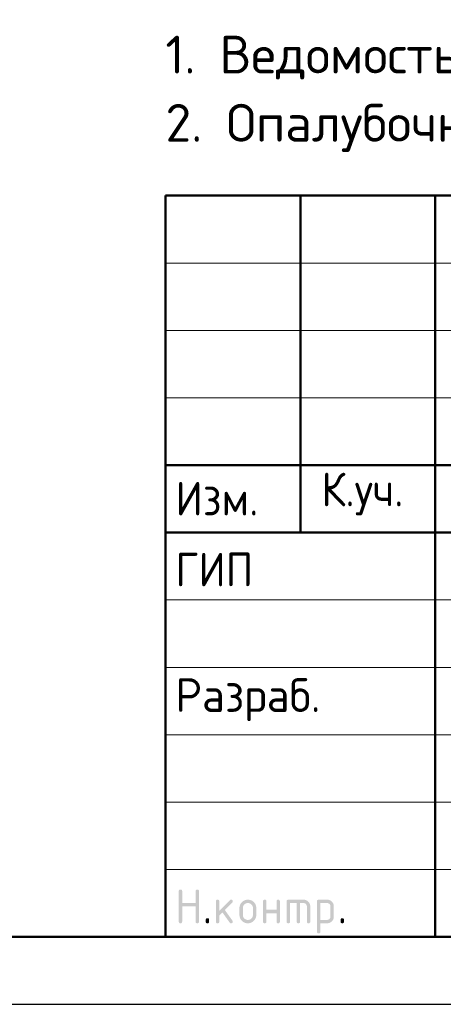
# Model space of a CAD drawing. Header units: millimetres. Extents: x 0 to 50400, y 0 to 35640.
# Tile 2 of 8: x 26304 to 30071, y 0 to 8767. Entities that reach past the tile are written whole.
import ezdxf

# ---------------------------------------------------------------- set-up
doc = ezdxf.new("R2010")
doc.units = ezdxf.units.MM
doc.layers.add('Standard', color=7, linetype='Continuous', lineweight=25)
doc.styles.add('ISOCPEUR', font='txt')

msp = doc.modelspace()

# ---------------------------------------------------------------- hatches: boundary and pattern name
at = {"layer": 'Standard', "linetype": 'Continuous', "lineweight": 25, "transparency": 33554687}
for points in [[(27718.9, 736.5), (27718.9, 1006.5), (27718.9, 1008.4), (27719.1, 1010.1), (27719.4, 1011.7), (27719.8, 1013.1), (27720.3, 1014.5), (27721, 1015.7), (27721.7, 1016.9), (27722.7, 1017.8), (27723.6, 1018.7), (27724.8, 1019.4), (27725.9, 1020.1), (27727.4, 1020.6), (27728.8, 1021.1), (27730.4, 1021.3), (27732, 1021.5), (27733.9, 1021.5), (27735.8, 1021.5), (27737.4, 1021.3), (27739.1, 1021.1), (27740.5, 1020.6), (27741.9, 1020.1), (27743.1, 1019.4), (27744.3, 1018.7), (27745.2, 1017.8), (27746.1, 1016.9), (27746.8, 1015.7), (27747.5, 1014.5), (27748, 1013.1), (27748.5, 1011.7), (27748.7, 1010.1), (27749, 1008.4), (27749, 1006.6), (27749, 901.6), (27868.6, 901.6), (27868.6, 1006.6), (27868.6, 1008.4), (27868.9, 1010.1), (27869.1, 1011.7), (27869.6, 1013.1), (27870, 1014.5), (27870.7, 1015.7), (27871.4, 1016.9), (27872.4, 1017.8), (27873.3, 1018.7), (27874.5, 1019.4), (27875.7, 1020.1), (27877.1, 1020.6), (27878.5, 1021.1), (27880.1, 1021.3), (27881.8, 1021.5), (27883.6, 1021.5), (27885.5, 1021.5), (27887.2, 1021.3), (27888.8, 1021.1), (27890.2, 1020.6), (27891.6, 1020.1), (27892.8, 1019.4), (27894, 1018.7), (27894.9, 1017.8), (27895.9, 1016.9), (27896.6, 1015.7), (27897.3, 1014.5), (27897.7, 1013.1), (27898.2, 1011.7), (27898.4, 1010.1), (27898.7, 1008.4), (27898.7, 1006.5), (27898.7, 736.5), (27898.7, 734.7), (27898.4, 733), (27898.2, 731.4), (27897.7, 730), (27897.3, 728.6), (27896.6, 727.4), (27895.9, 726.2), (27894.9, 725.3), (27894, 724.4), (27892.8, 723.7), (27891.6, 723), (27890.2, 722.5), (27888.8, 722), (27887.2, 721.8), (27885.5, 721.5), (27883.6, 721.5), (27881.8, 721.5), (27880.1, 721.8), (27878.5, 722), (27877.1, 722.5), (27875.7, 723), (27874.5, 723.7), (27873.3, 724.4), (27872.4, 725.3), (27871.4, 726.2), (27870.7, 727.4), (27870, 728.6), (27869.6, 730), (27869.1, 731.4), (27868.9, 733), (27868.6, 734.7), (27868.6, 736.5), (27868.6, 871.5), (27749, 871.5), (27749, 736.5), (27749, 734.7), (27748.7, 733), (27748.5, 731.4), (27748, 730), (27747.5, 728.6), (27746.8, 727.4), (27746.1, 726.2), (27745.2, 725.3), (27744.3, 724.4), (27743.1, 723.7), (27741.9, 723), (27740.5, 722.5), (27739.1, 722), (27737.4, 721.8), (27735.8, 721.5), (27733.9, 721.5), (27732, 721.5), (27730.4, 721.8), (27728.8, 722), (27727.4, 722.5), (27725.9, 723), (27724.8, 723.7), (27723.6, 724.4), (27722.7, 725.3), (27721.7, 726.2), (27721, 727.4), (27720.3, 728.6), (27719.8, 730), (27719.4, 731.4), (27719.1, 733), (27718.9, 734.7)], [(28078.7, 832.8), (28173, 927.1), (28174.1, 928.1), (28175.3, 929), (28176.5, 929.8), (28177.9, 930.3), (28179.2, 930.8), (28180.6, 931.1), (28182.1, 931.4), (28183.7, 931.4), (28185.6, 931.4), (28187.2, 931.1), (28188.9, 930.9), (28190.3, 930.4), (28191.7, 930), (28192.8, 929.3), (28194, 928.6), (28195, 927.6), (28195.9, 926.7), (28196.6, 925.5), (28197.3, 924.3), (28197.8, 922.9), (28198.2, 921.5), (28198.5, 919.9), (28198.7, 918.3), (28198.7, 916.4), (28198.7, 914.9), (28198.4, 913.5), (28198.1, 912.1), (28197.6, 910.8), (28197, 909.5), (28196.1, 908.3), (28195.3, 907.1), (28194.1, 905.9), (28128.3, 840.1), (28195.7, 745.2), (28197.2, 743.1), (28198, 740.9), (28198.7, 738.7), (28198.7, 736.3), (28198.7, 734.5), (28198.5, 732.8), (28198.2, 731.2), (28197.8, 729.9), (28197.3, 728.5), (28196.6, 727.3), (28195.9, 726.2), (28195, 725.2), (28194, 724.3), (28192.8, 723.6), (28191.7, 722.9), (28190.3, 722.5), (28188.9, 722), (28187.2, 721.8), (28185.6, 721.5), (28183.7, 721.5), (28181.7, 721.5), (28179.9, 721.9), (28178.2, 722.3), (28176.6, 723.1), (28175, 723.9), (28173.7, 725.1), (28172.3, 726.3), (28171.2, 727.9), (28106.7, 818.6), (28078.7, 790.6), (28078.7, 736.5), (28078.7, 734.7), (28078.5, 733), (28078.3, 731.4), (28077.8, 730), (28077.3, 728.6), (28076.6, 727.4), (28075.9, 726.2), (28075, 725.3), (28074, 724.4), (28072.9, 723.7), (28071.7, 723), (28070.3, 722.5), (28068.9, 722), (28067.2, 721.8), (28065.6, 721.5), (28063.7, 721.5), (28061.8, 721.5), (28060.2, 721.8), (28058.5, 722), (28057.1, 722.5), (28055.7, 723), (28054.5, 723.7), (28053.4, 724.4), (28052.4, 725.3), (28051.5, 726.2), (28050.8, 727.4), (28050.1, 728.6), (28049.6, 730), (28049.2, 731.4), (28048.9, 733), (28048.7, 734.7), (28048.7, 736.5), (28048.7, 916.4), (28048.7, 918.3), (28048.9, 919.9), (28049.2, 921.5), (28049.6, 922.9), (28050.1, 924.3), (28050.8, 925.5), (28051.5, 926.7), (28052.4, 927.6), (28053.4, 928.6), (28054.5, 929.3), (28055.7, 930), (28057.1, 930.4), (28058.5, 930.9), (28060.2, 931.1), (28061.8, 931.4), (28063.7, 931.4), (28065.6, 931.4), (28067.2, 931.1), (28068.9, 930.9), (28070.3, 930.4), (28071.7, 930), (28072.9, 929.3), (28074, 928.6), (28075, 927.6), (28075.9, 926.7), (28076.6, 925.5), (28077.3, 924.3), (28077.8, 922.9), (28078.3, 921.5), (28078.5, 919.9), (28078.7, 918.3), (28078.7, 916.4)], [(28498.4, 811.4), (28498.4, 736.5), (28498.4, 734.7), (28498.2, 733), (28497.9, 731.4), (28497.5, 730), (28497, 728.6), (28496.3, 727.4), (28495.6, 726.2), (28494.6, 725.3), (28493.7, 724.4), (28492.5, 723.6), (28491.4, 723), (28489.9, 722.5), (28488.5, 722), (28486.9, 721.8), (28485.2, 721.5), (28483.4, 721.5), (28481.5, 721.5), (28479.8, 721.8), (28478.2, 722), (28476.8, 722.5), (28475.4, 723), (28474.2, 723.7), (28473, 724.4), (28472.1, 725.3), (28471.2, 726.2), (28470.5, 727.4), (28469.8, 728.6), (28469.3, 730), (28468.8, 731.4), (28468.6, 733), (28468.3, 734.7), (28468.3, 736.5), (28468.3, 916.4), (28468.3, 918.3), (28468.6, 919.9), (28468.8, 921.5), (28469.3, 922.9), (28469.8, 924.3), (28470.5, 925.5), (28471.2, 926.7), (28472.1, 927.6), (28473, 928.6), (28474.2, 929.3), (28475.4, 930), (28476.8, 930.4), (28478.2, 930.9), (28479.8, 931.1), (28481.5, 931.4), (28483.4, 931.4), (28485.2, 931.4), (28486.9, 931.1), (28488.5, 930.9), (28489.9, 930.4), (28491.4, 930), (28492.5, 929.3), (28493.7, 928.6), (28494.6, 927.6), (28495.6, 926.7), (28496.3, 925.5), (28497, 924.4), (28497.5, 923), (28497.9, 921.5), (28498.2, 919.9), (28498.4, 918.3), (28498.4, 916.4), (28498.4, 841.5), (28588, 841.5), (28588, 916.4), (28588, 918.3), (28588.2, 919.9), (28588.5, 921.5), (28589, 923), (28589.4, 924.4), (28590.1, 925.5), (28590.8, 926.7), (28591.8, 927.6), (28592.7, 928.6), (28593.9, 929.3), (28595.1, 930), (28596.5, 930.4), (28597.9, 930.9), (28599.5, 931.1), (28601.2, 931.4), (28603, 931.4), (28604.9, 931.4), (28606.6, 931.1), (28608.2, 930.9), (28609.6, 930.4), (28611, 930), (28612.2, 929.3), (28613.4, 928.6), (28614.3, 927.6), (28615.2, 926.7), (28615.9, 925.5), (28616.7, 924.3), (28617.1, 922.9), (28617.6, 921.5), (28617.8, 919.9), (28618.1, 918.3), (28618.1, 916.4), (28618.1, 736.5), (28618.1, 734.7), (28617.8, 733), (28617.6, 731.4), (28617.1, 730), (28616.7, 728.6), (28615.9, 727.4), (28615.2, 726.2), (28614.3, 725.3), (28613.4, 724.4), (28612.2, 723.7), (28611, 723), (28609.6, 722.5), (28608.2, 722), (28606.6, 721.8), (28604.9, 721.5), (28603, 721.5), (28601.2, 721.5), (28599.5, 721.8), (28597.9, 722), (28596.5, 722.5), (28595.1, 723), (28593.9, 723.6), (28592.7, 724.4), (28591.8, 725.3), (28590.8, 726.2), (28590.1, 727.4), (28589.4, 728.6), (28589, 730), (28588.5, 731.4), (28588.2, 733), (28588, 734.7), (28588, 736.5), (28588, 811.4)], [(28693.2, 931.4), (28828.1, 931.4), (28831.2, 931.4), (28834.2, 931.1), (28837.2, 930.8), (28840.1, 930.3), (28843, 929.7), (28845.7, 928.9), (28848.5, 928.1), (28851.2, 927), (28853.8, 925.9), (28856.4, 924.5), (28858.9, 923.2), (28861.3, 921.5), (28863.7, 919.9), (28866, 918), (28868.3, 916.1), (28870.5, 913.9), (28872.7, 911.7), (28874.6, 909.4), (28876.5, 907.1), (28878.2, 904.7), (28879.8, 902.3), (28881.2, 899.7), (28882.5, 897.2), (28883.6, 894.5), (28884.7, 891.9), (28885.5, 889.1), (28886.4, 886.3), (28886.9, 883.4), (28887.5, 880.6), (28887.7, 877.6), (28888, 874.5), (28888, 871.4), (28888, 736.5), (28888, 734.7), (28887.8, 733), (28887.5, 731.4), (28887.1, 730), (28886.6, 728.6), (28885.9, 727.4), (28885.2, 726.2), (28884.3, 725.3), (28883.3, 724.4), (28882.1, 723.7), (28881, 723), (28879.6, 722.5), (28878.1, 722), (28876.5, 721.8), (28874.9, 721.5), (28873, 721.5), (28871.1, 721.5), (28869.5, 721.8), (28867.8, 722), (28866.4, 722.5), (28865, 723), (28863.8, 723.6), (28862.7, 724.4), (28861.7, 725.3), (28860.8, 726.2), (28860.1, 727.4), (28859.4, 728.6), (28858.9, 730), (28858.4, 731.4), (28858.2, 733), (28857.9, 734.7), (28857.9, 736.5), (28857.9, 871.4), (28857.9, 874.5), (28857.4, 877.5), (28856.9, 880.4), (28855.8, 883.1), (28854.7, 885.7), (28853.1, 888.1), (28851.5, 890.5), (28849.3, 892.7), (28847.2, 894.8), (28844.8, 896.5), (28842.4, 898.1), (28839.7, 899.2), (28837.1, 900.2), (28834.1, 900.8), (28831.2, 901.3), (28828, 901.3), (28798.1, 901.3), (28798.1, 736.5), (28798.1, 734.7), (28797.9, 733), (28797.6, 731.4), (28797.2, 730), (28796.7, 728.6), (28796, 727.4), (28795.3, 726.2), (28794.4, 725.3), (28793.4, 724.4), (28792.3, 723.6), (28791.1, 723), (28789.7, 722.5), (28788.3, 722), (28786.6, 721.8), (28785, 721.5), (28783.1, 721.5), (28781.2, 721.5), (28779.6, 721.8), (28777.9, 722), (28776.5, 722.5), (28775.1, 723), (28773.9, 723.6), (28772.8, 724.4), (28771.8, 725.3), (28770.9, 726.2), (28770.2, 727.4), (28769.5, 728.6), (28769, 730), (28768.5, 731.4), (28768.3, 733), (28768.1, 734.7), (28768.1, 736.5), (28768.1, 901.3), (28708.2, 901.3), (28708.2, 736.5), (28708.2, 734.7), (28708, 733), (28707.8, 731.4), (28707.3, 730), (28706.8, 728.6), (28706.1, 727.4), (28705.4, 726.2), (28704.5, 725.3), (28703.5, 724.4), (28702.4, 723.6), (28701.2, 723), (28699.8, 722.5), (28698.4, 722), (28696.7, 721.8), (28695.1, 721.5), (28693.2, 721.5), (28691.3, 721.5), (28689.7, 721.8), (28688, 722), (28686.6, 722.5), (28685.2, 723), (28684, 723.7), (28682.9, 724.4), (28681.9, 725.3), (28681, 726.2), (28680.3, 727.4), (28679.6, 728.6), (28679.1, 730), (28678.7, 731.4), (28678.4, 733), (28678.2, 734.7), (28678.2, 736.5), (28678.2, 916.4), (28678.2, 918.3), (28678.4, 919.9), (28678.6, 921.5), (28679.1, 922.9), (28679.6, 924.3), (28680.3, 925.5), (28681, 926.7), (28681.9, 927.6), (28682.9, 928.6), (28684, 929.3), (28685.2, 930), (28686.6, 930.4), (28688, 930.9), (28689.6, 931.1), (28691.3, 931.4)], [(27958.8, 751.6), (27958.8, 753.5), (27959, 755.1), (27959.3, 756.8), (27959.7, 758.2), (27960.2, 759.6), (27960.9, 760.8), (27961.6, 761.9), (27962.5, 762.9), (27963.5, 763.8), (27964.7, 764.5), (27965.8, 765.2), (27967.2, 765.7), (27968.6, 766.2), (27970.3, 766.4), (27971.9, 766.6), (27973.8, 766.6), (27975.7, 766.6), (27977.3, 766.4), (27979, 766.2), (27980.4, 765.7), (27981.8, 765.2), (27983, 764.5), (27984.1, 763.8), (27985.1, 762.9), (27986, 761.9), (27986.7, 760.8), (27987.4, 759.6), (27987.9, 758.2), (27988.4, 756.8), (27988.6, 755.1), (27988.8, 753.5), (27988.8, 751.6), (27988.8, 736.6), (27988.8, 734.7), (27988.6, 733), (27988.4, 731.4), (27987.9, 730), (27987.4, 728.6), (27986.7, 727.4), (27986, 726.2), (27985.1, 725.3), (27984.1, 724.4), (27983, 723.7), (27981.8, 723), (27980.4, 722.5), (27979, 722), (27977.3, 721.8), (27975.7, 721.5), (27973.8, 721.5), (27971.9, 721.5), (27970.3, 721.8), (27968.6, 722), (27967.2, 722.5), (27965.8, 723), (27964.7, 723.7), (27963.5, 724.4), (27962.5, 725.3), (27961.6, 726.2), (27960.9, 727.4), (27960.2, 728.6), (27959.7, 730), (27959.3, 731.4), (27959, 733), (27958.8, 734.7), (27958.8, 736.6)], [(29158, 751.6), (29158, 753.5), (29158.2, 755.1), (29158.4, 756.8), (29158.9, 758.2), (29159.4, 759.6), (29160.1, 760.8), (29160.8, 761.9), (29161.7, 762.9), (29162.6, 763.8), (29163.8, 764.5), (29165, 765.2), (29166.4, 765.7), (29167.8, 766.2), (29169.5, 766.4), (29171.1, 766.6), (29173, 766.6), (29174.9, 766.6), (29176.5, 766.4), (29178.1, 766.2), (29179.6, 765.7), (29181, 765.2), (29182.1, 764.5), (29183.3, 763.8), (29184.3, 762.9), (29185.2, 761.9), (29185.9, 760.8), (29186.6, 759.6), (29187.1, 758.2), (29187.5, 756.8), (29187.8, 755.1), (29188, 753.5), (29188, 751.6), (29188, 736.6), (29188, 734.7), (29187.8, 733), (29187.5, 731.4), (29187.1, 730), (29186.6, 728.6), (29185.9, 727.4), (29185.2, 726.2), (29184.3, 725.3), (29183.3, 724.4), (29182.1, 723.7), (29181, 723), (29179.6, 722.5), (29178.1, 722), (29176.5, 721.8), (29174.9, 721.5), (29173, 721.5), (29171.1, 721.5), (29169.5, 721.8), (29167.8, 722), (29166.4, 722.5), (29165, 723), (29163.8, 723.7), (29162.6, 724.4), (29161.7, 725.3), (29160.8, 726.2), (29160.1, 727.4), (29159.4, 728.6), (29158.9, 730), (29158.4, 731.4), (29158.2, 733), (29158, 734.7), (29158, 736.6)]]:
    msp.add_hatch(color=7, dxfattribs=at).paths.add_polyline_path(points, flags=16)
h = msp.add_hatch(color=7, dxfattribs=at)
h.paths.add_polyline_path([(28258.5, 796.5), (28258.5, 856.4), (28258.5, 860.3), (28258.8, 864.1), (28259.2, 867.8), (28259.9, 871.4), (28260.6, 875), (28261.6, 878.5), (28262.6, 881.9), (28264, 885.3), (28265.3, 888.6), (28267.1, 891.7), (28268.8, 894.9), (28270.8, 897.9), (28272.9, 901), (28275.3, 903.8), (28277.7, 906.7), (28280.4, 909.5), (28283.1, 912.2), (28286, 914.6), (28288.9, 917), (28291.9, 919.1), (28294.9, 921.1), (28298.1, 922.8), (28301.3, 924.5), (28304.6, 925.9), (28307.9, 927.3), (28311.4, 928.3), (28314.8, 929.3), (28318.4, 930), (28322, 930.7), (28325.7, 931), (28329.5, 931.4), (28333.4, 931.4), (28337.3, 931.4), (28341.1, 931), (28344.9, 930.7), (28348.5, 930), (28352.2, 929.3), (28355.6, 928.3), (28359.1, 927.3), (28362.4, 926), (28365.8, 924.6), (28368.9, 922.9), (28372.1, 921.2), (28375.1, 919.2), (28378.1, 917.1), (28381, 914.8), (28383.9, 912.4), (28386.6, 909.7), (28389.3, 907), (28391.6, 904.1), (28394, 901.3), (28396, 898.2), (28398.1, 895.2), (28399.8, 892), (28401.5, 888.9), (28402.8, 885.5), (28404.2, 882.2), (28405.2, 878.7), (28406.2, 875.2), (28406.9, 871.6), (28407.6, 868), (28407.9, 864.2), (28408.2, 860.4), (28408.2, 856.4), (28408.2, 796.5), (28408.2, 792.6), (28407.9, 788.9), (28407.5, 785.1), (28406.9, 781.5), (28406.2, 777.9), (28405.2, 774.4), (28404.1, 771), (28402.8, 767.7), (28401.4, 764.4), (28399.7, 761.2), (28398, 758), (28395.9, 755), (28393.9, 752), (28391.5, 749.1), (28389.1, 746.2), (28386.3, 743.5), (28383.6, 740.7), (28380.7, 738.3), (28377.8, 735.9), (28374.8, 733.9), (28371.8, 731.8), (28368.6, 730.1), (28365.5, 728.4), (28362.2, 727), (28358.8, 725.6), (28355.4, 724.6), (28351.9, 723.6), (28348.3, 722.9), (28344.7, 722.2), (28341, 721.9), (28337.3, 721.5), (28333.4, 721.5), (28329.5, 721.5), (28325.7, 721.9), (28322, 722.2), (28318.4, 722.9), (28314.8, 723.6), (28311.4, 724.6), (28307.9, 725.6), (28304.6, 727), (28301.3, 728.4), (28298.1, 730.1), (28294.9, 731.8), (28291.9, 733.9), (28288.9, 735.9), (28286, 738.3), (28283.1, 740.7), (28280.4, 743.5), (28277.7, 746.2), (28275.3, 749.1), (28272.9, 752), (28270.8, 755), (28268.8, 758), (28267.1, 761.2), (28265.3, 764.4), (28264, 767.7), (28262.6, 771), (28261.6, 774.4), (28260.6, 777.9), (28259.9, 781.5), (28259.2, 785.1), (28258.8, 788.9), (28258.5, 792.6)], flags=16)
h.paths.add_polyline_path([(28378.2, 796.6), (28378.2, 856.6), (28378.2, 861.2), (28377.4, 865.5), (28376.5, 869.9), (28374.9, 873.8), (28373.2, 877.8), (28370.8, 881.4), (28368.3, 885.1), (28365.1, 888.4), (28361.8, 891.7), (28358.1, 894.1), (28354.5, 896.6), (28350.6, 898.3), (28346.6, 899.9), (28342.3, 900.7), (28338, 901.6), (28333.4, 901.6), (28328.7, 901.6), (28324.4, 900.7), (28320.1, 899.9), (28316.2, 898.3), (28312.2, 896.6), (28308.6, 894.1), (28305, 891.7), (28301.7, 888.4), (28298.4, 885.1), (28295.9, 881.4), (28293.5, 877.8), (28291.8, 873.8), (28290.2, 869.9), (28289.4, 865.5), (28288.6, 861.2), (28288.6, 856.6), (28288.6, 796.6), (28288.6, 791.9), (28289.4, 787.5), (28290.2, 783.2), (28291.8, 779.2), (28293.4, 775.2), (28295.9, 771.6), (28298.3, 767.9), (28301.6, 764.7), (28304.8, 761.4), (28308.4, 758.9), (28312.1, 756.5), (28316, 754.9), (28320, 753.2), (28324.3, 752.4), (28328.7, 751.6), (28333.4, 751.6), (28338, 751.6), (28342.3, 752.4), (28346.6, 753.2), (28350.6, 754.9), (28354.5, 756.5), (28358.1, 759), (28361.8, 761.5), (28365.1, 764.8), (28368.3, 768.1), (28370.8, 771.7), (28373.2, 775.3), (28374.9, 779.3), (28376.5, 783.3), (28377.4, 787.6), (28378.2, 791.9)])
h = msp.add_hatch(color=7, dxfattribs=at)
h.paths.add_polyline_path([(28948.1, 916.4), (28948.1, 918.3), (28948.4, 919.9), (28948.6, 921.5), (28949.1, 923), (28949.5, 924.3), (28950.2, 925.5), (28950.9, 926.7), (28951.9, 927.6), (28952.8, 928.6), (28954, 929.3), (28955.1, 930), (28956.5, 930.4), (28957.9, 930.9), (28959.6, 931.1), (28961.2, 931.4), (28963.1, 931.4), (29038, 931.4), (29041.1, 931.4), (29044.1, 931.1), (29047.2, 930.8), (29050.1, 930.3), (29052.9, 929.8), (29055.7, 928.9), (29058.5, 928.1), (29061.2, 927), (29063.8, 925.9), (29066.4, 924.6), (29068.9, 923.2), (29071.3, 921.6), (29073.7, 920), (29076, 918.1), (29078.3, 916.2), (29080.5, 914), (29082.7, 911.8), (29084.6, 909.5), (29086.5, 907.2), (29088.1, 904.8), (29089.7, 902.4), (29091.1, 899.9), (29092.4, 897.3), (29093.5, 894.7), (29094.6, 892), (29095.4, 889.2), (29096.2, 886.5), (29096.8, 883.5), (29097.3, 880.6), (29097.6, 877.6), (29097.8, 874.6), (29097.8, 871.4), (29097.8, 781.5), (29097.8, 778.4), (29097.6, 775.4), (29097.3, 772.4), (29096.8, 769.5), (29096.2, 766.6), (29095.4, 763.8), (29094.6, 761), (29093.5, 758.4), (29092.4, 755.7), (29091.1, 753.2), (29089.7, 750.7), (29088.1, 748.2), (29086.5, 745.8), (29084.6, 743.5), (29082.7, 741.2), (29080.5, 739), (29078.3, 736.8), (29076, 734.9), (29073.8, 733), (29071.3, 731.4), (29068.9, 729.7), (29066.4, 728.4), (29063.9, 727), (29061.2, 725.9), (29058.6, 724.8), (29055.8, 724), (29053, 723.2), (29050.1, 722.6), (29047.2, 722.1), (29044.2, 721.8), (29041.1, 721.5), (29038, 721.5), (28978.2, 721.5), (28978.2, 646.6), (28978.2, 644.8), (28977.9, 643.1), (28977.7, 641.5), (28977.2, 640.1), (28976.8, 638.7), (28976.1, 637.5), (28975.4, 636.3), (28974.4, 635.4), (28973.5, 634.5), (28972.3, 633.8), (28971.1, 633.1), (28969.7, 632.6), (28968.3, 632.1), (28966.7, 631.9), (28965, 631.7), (28963.1, 631.7), (28961.3, 631.7), (28959.6, 631.9), (28958, 632.1), (28956.6, 632.6), (28955.2, 633.1), (28954, 633.8), (28952.8, 634.5), (28951.9, 635.4), (28950.9, 636.3), (28950.2, 637.5), (28949.5, 638.7), (28949.1, 640.1), (28948.6, 641.5), (28948.4, 643.1), (28948.1, 644.8), (28948.1, 646.6)], flags=16)
h.paths.add_polyline_path([(28978.2, 901.3), (28978.2, 751.6), (29037.9, 751.6), (29041, 751.6), (29043.9, 752.1), (29046.8, 752.7), (29049.4, 753.8), (29052.1, 754.9), (29054.5, 756.5), (29056.9, 758.1), (29059.1, 760.3), (29061.3, 762.5), (29062.9, 764.9), (29064.5, 767.4), (29065.6, 770), (29066.7, 772.7), (29067.2, 775.5), (29067.8, 778.4), (29067.8, 781.5), (29067.8, 871.4), (29067.8, 874.6), (29067.2, 877.5), (29066.7, 880.4), (29065.6, 883.1), (29064.6, 885.7), (29062.9, 888.1), (29061.3, 890.5), (29059.2, 892.7), (29057, 894.9), (29054.6, 896.5), (29052.2, 898.1), (29049.6, 899.2), (29046.9, 900.2), (29044, 900.8), (29041.1, 901.3), (29037.9, 901.3)])

# ---------------------------------------------------------------- linework, layer by layer
at = {"layer": 'Standard', "color": 7, "linetype": 'Continuous', "lineweight": 50, "transparency": 33554687}
for p, q in [((27600, 600), (27600, 7200)), ((27600, 7200), (49800, 7200)), ((28800, 4200), (28800, 7200)), ((30000, 600), (30000, 7200)), ((27600, 4800), (35400, 4800)), ((27600, 4800), (35400, 4800)), ((27600, 4200), (35400, 4200)), ((27600, 4200), (35400, 4200))]:
    msp.add_line(p, q, dxfattribs=at)
at = {"layer": 'Standard', "color": 7, "linetype": 'Continuous', "lineweight": 13, "transparency": 33554687}
for p, q in [((27600, 6600), (35400, 6600)), ((27600, 6000), (35400, 6000)), ((27600, 5400), (35400, 5400)), ((27600, 3600), (35400, 3600)), ((27600, 3000), (35400, 3000)), ((27600, 3000), (35400, 3000)), ((27600, 2400), (35400, 2400)), ((27600, 2400), (35400, 2400)), ((27600, 1800), (35400, 1800)), ((27600, 1200), (35400, 1200))]:
    msp.add_line(p, q, dxfattribs=at)
at = {"layer": 'Standard', "color": 7, "linetype": 'Continuous', "lineweight": 25, "transparency": 33554687}
msp.add_line((27600, 600), (49800, 600), dxfattribs=at)
msp.add_line((27600, 600), (49800, 600), dxfattribs=at)
msp.add_line((27600, 600), (49800, 600), dxfattribs=at)
msp.add_lwpolyline([(0, 0), (50400, 0), (50400, 35640), (0, 35640), (0, 0)], close=True, dxfattribs=at)
at = {"layer": 'Standard', "color": 7, "linetype": 'Continuous', "lineweight": 13, "transparency": 33554687}
msp.add_lwpolyline([(50400, 35640), (0, 35640), (0, 0), (50400, 0), (50400, 35640)], dxfattribs=at)
at = {"layer": 'Standard', "color": 7, "linetype": 'Continuous', "lineweight": 50, "transparency": 33554687}
msp.add_lwpolyline([(2400, 35040), (49800, 35040), (49800, 600), (2400, 600), (2400, 35040)], close=True, dxfattribs=at)
at = {"layer": 'Standard', "color": 7, "linetype": 'Continuous', "lineweight": 25, "transparency": 33554687}
msp.add_lwpolyline([(49800, 7200), (27600, 7200), (27600, 600), (49800, 600), (49800, 7200)], dxfattribs=at)

# ---------------------------------------------------------------- texts
at = {"layer": 'Standard', "color": 7, "linetype": 'Continuous', "lineweight": 13, "transparency": 33554687, "insert": (27600, 8624), "char_height": 336, "width": 13731.48, "attachment_point": 1, "line_spacing_factor": 1.084337}
msp.add_mtext('\\A1;{\\fISOCPEUR|i0|b0;\\H335.999994;\\W1.000000;\\C7;1. Ведомость расхода стали см. лист КЖ-1.1}\\P{\\fISOCPEUR|i0|b0;\\H335.999994;\\W1.000000;\\C7;2. Опалубочный план конструкции стен 1 этажа см. лист КЖ-2}\\P', dxfattribs=at)
at = {"layer": 'Standard', "color": 7, "linetype": 'Continuous', "lineweight": 25, "transparency": 33554687, "char_height": 300, "attachment_point": 7, "style": 'ISOCPEUR'}
for s, insert, width in [('\\W0.93;Изм.', (27688.8, 4353), 903.476), ('\\W0.93;К.уч.', (28987.2, 4353), 979.214), ('\\W0.92;ГИП', (27688.8, 3721.5), 827.543), ('\\W0.96;Разраб.', (27688.8, 2521.5), 1567.875)]:
    msp.add_mtext(s, dxfattribs=dict(at, insert=insert, width=width))

doc.saveas('drawing.dxf')
